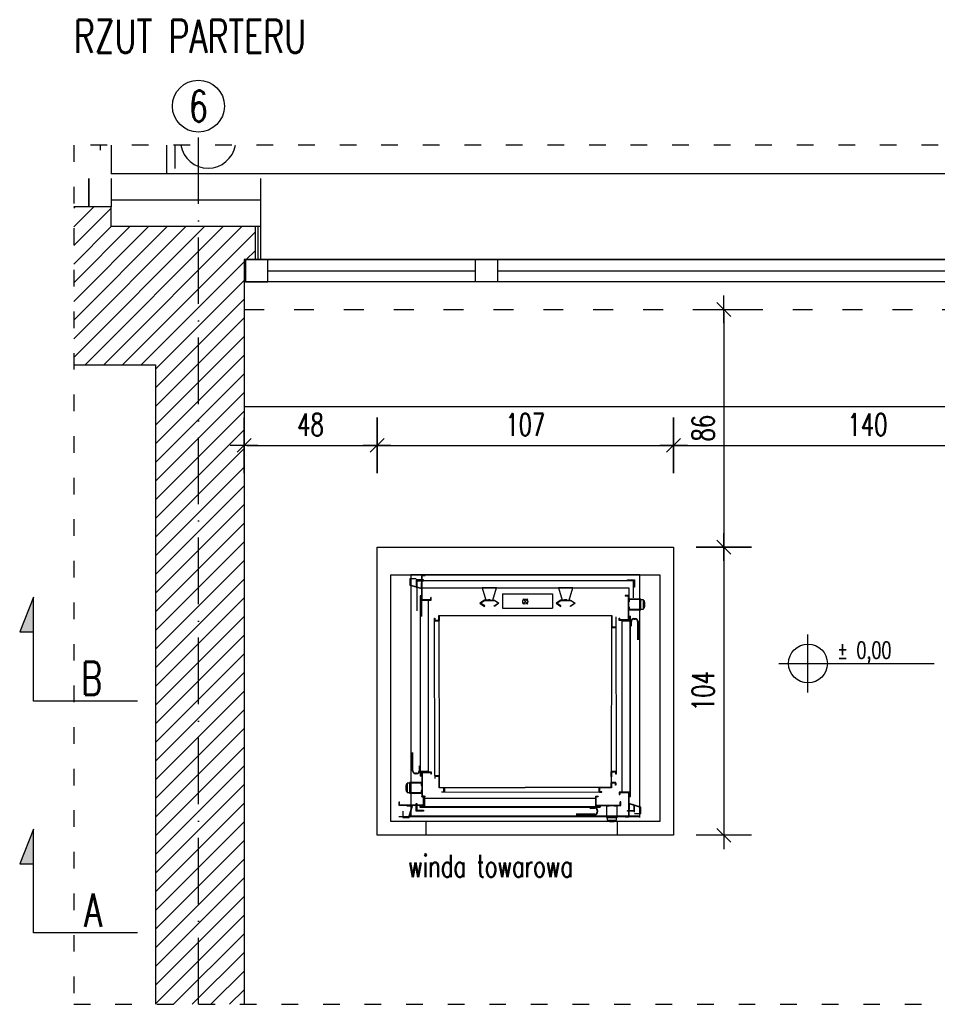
# Model space of a CAD drawing. Header units: millimetres. Extents: x 167273 to 188273, y -125105 to -88145.
# Tile 115 of 210: x 184554 to 184885, y -120581 to -120226. Entities that reach past the tile are written whole.
import ezdxf
from ezdxf.enums import TextEntityAlignment as Align

# ---------------------------------------------------------------- set-up
doc = ezdxf.new("R2010")
doc.units = ezdxf.units.MM
doc.header["$PDMODE"] = 35
doc.header["$PDSIZE"] = 5
doc.linetypes.add('ACAD_ISO03W100', pattern=[30, 12, -18])
doc.linetypes.add('ACAD_ISO10W100', pattern=[18, 12, -3, 0, -3])
for name, color, linetype in [('a-op_text', 9, 'Continuous'), ('a-osie', 1, 'ACAD_ISO10W100'), ('a-poziomy', 9, 'Continuous'), ('a-wymiary', 9, 'Continuous'), ('b-izolacja', 8, 'BATTING'), ('b-okna', 6, 'Continuous'), ('b-przerywana1', 9, 'ACAD_ISO03W100'), ('b-przerywana2', 2, 'ACAD_ISO03W100'), ('b-widokowa', 7, 'Continuous'), ('b-ściany', 2, 'Continuous'), ('c-wyposażenie', 5, 'Continuous'), ('h-hatch', 8, 'Continuous'), ('opis text', 9, 'Continuous')]:
    doc.layers.add(name, color=color, linetype=linetype)
doc.styles.add('PPAB_100', font='romans.shx', dxfattribs={"width": 0.7, "height": 12})
doc.styles.add('PPAB_50', font='romans.shx', dxfattribs={"width": 0.7, "height": 8})
doc.linetypes.add('BATTING', pattern='A,0.0001,-0.1,[134,ltypeshp.shx,S=0.1,R=0,X=-0.1,Y=0],-0.2,[134,ltypeshp.shx,S=0.1,R=180,X=0.1,Y=0],-0.1', length=0.4001)
doc.dimstyles.new('newPPAB_50', dxfattribs={"dimscale": 0, "dimtxt": 8, "dimasz": 1, "dimexe": 10, "dimexo": 10, "dimgap": 3.5, "dimtad": 1, "dimdec": 0, "dimzin": 0, "dimdsep": 46, "dimtxsty": 'PPAB_50', "dimblk": 'tick_50', "dimcen": 0.09, "dimdle": 5, "dimse1": 1, "dimse2": 1, "dimclrd": 9, "dimclre": 9, "dimclrt": 161, "dimadec": 0, "dimazin": 0, "dimtfac": 1, "dimtdec": 0, "dimtix": 1, "dimtofl": 0, "dimtmove": 2, "dimatfit": 3, "dimldrblk": 'tick_50', "dimfxl": 0, "dimtolj": 1, "dimtzin": 0, "dimarcsym": 0})

# ---------------------------------------------------------------- blocks, each defined once
blk = doc.blocks.new('okno_')
at = {"layer": 'b-okna'}
for p, q in [((-166, -4), (-91, -4)), ((-83, -4), (83, -4)), ((91, -4), (166, -4))]:
    blk.add_line(p, q, dxfattribs=at)
for points in [[(-174, -8), (174, -8), (174, 0), (-174, 0)], [(-174, 0), (-166, 0), (-166, -8), (-174, -8)], [(-83, 0), (-91, 0), (-91, -8), (-83, -8)], [(83, 0), (91, 0), (91, -8), (83, -8)], [(166, 0), (174, 0), (174, -8), (166, -8)]]:
    blk.add_lwpolyline(points, close=True, dxfattribs=at)
blk = doc.blocks.new('kotapozioma')
for p, q in [((49330.12, 104.43), (49330.12, 134.43)), ((49315.12, 119.43), (49395.12, 119.43))]:
    blk.add_line(p, q)
blk.add_circle((49330.12, 119.43), 10)
at = {"layer": 'opis text', "style": 'PPAB_50'}
for tag, p in [('ZNAK', (49345.12, 119.43)), ('WARTOSC', (49355.12, 119.43))]:
    blk.add_attdef(tag, text='', height=9, dxfattribs=at).set_placement(p, align=Align.BOTTOM_LEFT)
blk = doc.blocks.new('tick_50')
at = {"color": 9, "ltscale": 20}
for p, q in [((0, 10), (0, -10)), ((-5, 0), (5, 0))]:
    blk.add_line(p, q, dxfattribs=at)
at = {"color": 0}
blk.add_line((2.5, 2.5), (-2.5, -2.5), dxfattribs=at)
blk = doc.blocks.new('*D1758')
at = {"layer": 'a-wymiary', "color": 9, "lineweight": -2}
blk.add_line((184808.1, -120331.47), (184808.1, -120415.21), dxfattribs=at)
at = {"layer": 'Defpoints', "color": 0}
for p in [(184634.94, -120330.47, 50.43), (184789.93, -120416.21, 50.43), (184808.1, -120416.21)]:
    blk.add_point(p, dxfattribs=at)
at = {"layer": 'a-wymiary', "color": 9, "lineweight": -2}
for p, rotation in [((184808.1, -120330.47), 90), ((184808.1, -120416.21), 270)]:
    blk.add_blockref('tick_50', p, dxfattribs=dict(at, rotation=rotation))
at = {"layer": 'a-wymiary', "color": 161, "insert": (184800.6, -120373.34), "char_height": 8, "attachment_point": 5, "rotation": 90, "style": 'PPAB_50'}
blk.add_mtext('\\A1;86', dxfattribs=at)
blk = doc.blocks.new('*D1759')
at = {"layer": 'a-wymiary', "color": 9, "lineweight": -2}
blk.add_line((184808.1, -120417.21), (184808.1, -120519.21), dxfattribs=at)
at = {"layer": 'Defpoints', "color": 0}
for p in [(184789.93, -120416.21, 50.43), (184789.93, -120520.21, 50.43), (184808.1, -120520.21)]:
    blk.add_point(p, dxfattribs=at)
at = {"layer": 'a-wymiary', "color": 9, "lineweight": -2}
for p, rotation in [((184808.1, -120416.21), 90), ((184808.1, -120520.21), 270)]:
    blk.add_blockref('tick_50', p, dxfattribs=dict(at, rotation=rotation))
at = {"layer": 'a-wymiary', "color": 161, "insert": (184800.6, -120468.21), "char_height": 8, "attachment_point": 5, "rotation": 90, "style": 'PPAB_50'}
blk.add_mtext('\\A1;104', dxfattribs=at)

msp = doc.modelspace()

# ---------------------------------------------------------------- hatches: boundary and pattern name
at = {"layer": 'a-poziomy', "ltscale": 0.5}
for points in [[(184553.92, -120446.82), (184558.92, -120434.32), (184558.92, -120446.82)], [(184553.92, -120530.45), (184558.92, -120517.95), (184558.92, -120530.45)]]:
    msp.add_hatch(color=256, dxfattribs=at).paths.add_polyline_path(points)
at = {"layer": 'h-hatch'}
h = msp.add_hatch(dxfattribs=at)
h.set_pattern_fill('ANSI31', color=256, scale=1.5, style=0)
h.set_pattern_definition([(45, (-30157.706, 36063.7983), (-3.367596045, 3.367596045), [])])
h.paths.add_polyline_path([(184634.94, -120312.47), (184638.94, -120312.47), (184638.94, -120300.47), (184586.94, -120300.47), (184586.94, -120293.47), (184578.94, -120293.47), (184573.44, -120293.47), (184573.44, -120350.47), (184602.94, -120350.47), (184602.94, -120581.19), (184634.94, -120581.19)])

# ---------------------------------------------------------------- linework, layer by layer
at = {"layer": 'a-osie', "ltscale": 2}
msp.add_line((184618.44, -120581.19), (184618.44, -120266.47), dxfattribs=at)
at = {"layer": 'a-osie', "linetype": 'Continuous'}
msp.add_circle((184618.44, -120257.09), 9.37, dxfattribs=at)
at = {"layer": 'a-poziomy', "ltscale": 0.5}
for points in [[(184596.42, -120471.82), (184558.92, -120471.82), (184558.92, -120434.32), (184553.92, -120446.82), (184558.92, -120446.82)], [(184596.42, -120555.45), (184558.92, -120555.45), (184558.92, -120517.95), (184553.92, -120530.45), (184558.92, -120530.45)]]:
    msp.add_lwpolyline(points, dxfattribs=at)
at = {"layer": 'b-izolacja', "ltscale": 22}
msp.add_line((184640.94, -120290.97), (184586.94, -120290.97), dxfattribs=at)
at = {"layer": 'b-izolacja', "ltscale": 2}
msp.add_line((184639.94, -120300.47), (184639.94, -120312.47), dxfattribs=at)
at = {"layer": 'b-okna'}
for p, q in [((184582.94, -120271.19), (184582.94, -120272.97)), ((184586.94, -120271.19), (184586.94, -120281.47)), ((184578.94, -120283.21), (184578.94, -120293.47)), ((184977.94, -120312.47), (184640.94, -120312.47)), ((184983.94, -120320.47), (184634.94, -120320.47))]:
    msp.add_line(p, q, dxfattribs=at)
msp.add_lwpolyline([(184586.94, -120283.21), (184586.94, -120293.47), (184578.94, -120293.47), (184578.94, -120283.21)], dxfattribs=at)
at = {"layer": 'b-przerywana1', "ltscale": 0.6}
msp.add_line((184634.94, -120330.47), (184983.94, -120330.47), dxfattribs=at)
at = {"layer": 'b-przerywana1', "ltscale": 0.5}
msp.add_lwpolyline([(184573.44, -120581.19), (185425.44, -120581.19), (185425.44, -120271.19), (184573.44, -120271.19)], close=True, dxfattribs=at)
at = {"layer": 'b-przerywana2', "ltscale": 0.7}
msp.add_line((184609.94, -120271.19), (184609.94, -120281.47), dxfattribs=at)
at = {"layer": 'b-widokowa'}
for p, q in [((184606.94, -120271.19), (184606.94, -120281.47)), ((185425.44, -120281.47), (184640.94, -120281.47)), ((184586.94, -120300.47), (184586.94, -120293.47)), ((184586.94, -120300.47), (184640.94, -120300.47)), ((184638.94, -120300.47), (184638.94, -120312.47)), ((184634.94, -120365.47), (185365.94, -120365.47))]:
    msp.add_line(p, q, dxfattribs=at)
at = {"layer": 'b-widokowa', "ltscale": 0.5}
for p, q in [((184700.67, -120520.21), (184700.67, -120515.21)), ((184769.56, -120515.21), (184769.56, -120520.21))]:
    msp.add_line(p, q, dxfattribs=at)
for points in [[(184682.93, -120416.21), (184789.93, -120416.21), (184789.93, -120520.21), (184682.93, -120520.21)], [(184687.93, -120426.21), (184784.93, -120426.21), (184784.93, -120515.21), (184687.93, -120515.21)]]:
    msp.add_lwpolyline(points, close=True, dxfattribs=at)
msp.add_arc((184621.94, -120269.47), 10, 189.9228, 350.0772, dxfattribs=at)
at = {"layer": 'b-ściany'}
for p, q in [((184578.94, -120293.47), (184578.94, -120283.21)), ((184640.94, -120281.47), (184586.94, -120281.47)), ((184586.94, -120283.21), (184586.94, -120293.47)), ((184640.94, -120312.47), (184640.94, -120283.21)), ((184586.94, -120293.47), (184573.44, -120293.47)), ((184634.94, -120312.47), (184634.94, -120581.19)), ((184640.94, -120312.47), (184634.94, -120312.47)), ((184573.44, -120350.47), (184602.94, -120350.47)), ((184602.94, -120350.47), (184602.94, -120581.19))]:
    msp.add_line(p, q, dxfattribs=at)
at = {"layer": 'c-wyposażenie'}
for p, q in [((184696.98, -120427.61), (184694.72, -120427.61)), ((184694.72, -120427.61), (184694.72, -120429.92)), ((184696.98, -120427.7), (184694.8, -120427.7)), ((184694.8, -120427.7), (184694.8, -120429.86)), ((184777.76, -120426.21), (184695.09, -120426.21)), ((184695.09, -120426.21), (184695.09, -120436.06)), ((184696.98, -120427.61), (184696.98, -120427.7)), ((184697.03, -120428.07), (184697.03, -120430.64)), ((184699.63, -120428.07), (184697.03, -120428.07)), ((184697.28, -120430.64), (184697.28, -120428.33)), ((184697.28, -120428.33), (184699.63, -120428.33)), ((184775.51, -120428.37), (184697.33, -120428.37)), ((184697.33, -120428.37), (184697.33, -120439.23)), ((184698.95, -120429.06), (184698.86, -120429.06)), ((184698.86, -120429.06), (184698.86, -120431.09)), ((184698.95, -120431.2), (184698.95, -120429.06)), ((184699.04, -120435.31), (184699.04, -120426.33)), ((184699.04, -120426.33), (184700.32, -120426.33)), ((184699.21, -120426.5), (184700.32, -120426.5)), ((184699.21, -120435.14), (184699.21, -120426.5)), ((184699.63, -120428.33), (184699.63, -120428.07)), ((184700.32, -120426.33), (184700.32, -120426.5)), ((184773.25, -120428.07), (184775.81, -120428.07)), ((184773.25, -120428.33), (184773.25, -120428.07)), ((184775.56, -120428.33), (184773.25, -120428.33)), ((184775.51, -120434.54), (184775.51, -120428.37)), ((184775.56, -120430.64), (184775.56, -120428.33)), ((184775.81, -120428.07), (184775.81, -120430.64)), ((184777.73, -120434.97), (184777.73, -120426.79)), ((184777.76, -120513.2), (184777.76, -120426.21)), ((184694.72, -120429.92), (184698.95, -120431.2)), ((184694.8, -120429.86), (184698.86, -120431.09)), ((184697.03, -120430.64), (184697.28, -120430.64)), ((184699.04, -120441.28), (184699.04, -120430.93)), ((184699.04, -120430.93), (184773.8, -120430.93)), ((184720.91, -120430.89), (184722.19, -120435.32)), ((184726.04, -120430.89), (184720.91, -120430.89)), ((184724.76, -120435.32), (184726.04, -120430.89)), ((184728.18, -120433.11), (184746.29, -120433.11)), ((184728.18, -120433.11), (184728.18, -120438.26)), ((184746.29, -120433.11), (184746.29, -120438.26)), ((184753.56, -120430.89), (184748.42, -120430.89)), ((184748.42, -120430.89), (184749.71, -120435.32)), ((184752.27, -120435.32), (184753.56, -120430.89)), ((184773.8, -120430.93), (184773.8, -120435.39)), ((184775.81, -120430.64), (184775.56, -120430.64)), ((184695.09, -120436.06), (184695.09, -120505.01)), ((184698.78, -120433.77), (184698.44, -120433.77)), ((184698.44, -120433.77), (184698.44, -120494.12)), ((184698.61, -120497.35), (184698.61, -120433.94)), ((184698.78, -120435.44), (184698.78, -120433.77)), ((184701.52, -120435.44), (184698.78, -120435.44)), ((184699.04, -120435.31), (184702.46, -120435.31)), ((184699.21, -120435.14), (184702.29, -120435.14)), ((184701.52, -120497.19), (184701.52, -120435.44)), ((184702.46, -120434.45), (184702.29, -120434.45)), ((184702.29, -120435.14), (184702.29, -120434.45)), ((184702.46, -120435.31), (184702.46, -120434.45)), ((184721.68, -120435.37), (184720.05, -120436.48)), ((184720.05, -120436.48), (184721.68, -120437.59)), ((184720.31, -120436.48), (184721.68, -120435.54)), ((184721.76, -120437.46), (184720.31, -120436.48)), ((184723.47, -120435.37), (184721.68, -120435.37)), ((184721.68, -120435.54), (184725.27, -120435.54)), ((184722.19, -120435.32), (184724.76, -120435.32)), ((184722.19, -120435.32), (184724.76, -120435.32)), ((184723.35, -120435.54), (184723.35, -120434.98)), ((184723.47, -120435.37), (184725.27, -120435.37)), ((184723.52, -120434.98), (184723.52, -120435.49)), ((184723.52, -120435.54), (184723.52, -120435.41)), ((184725.18, -120437.46), (184726.64, -120436.48)), ((184725.27, -120435.37), (184726.9, -120436.48)), ((184726.64, -120436.48), (184725.27, -120435.54)), ((184726.9, -120436.48), (184725.27, -120437.59)), ((184735.48, -120434.94), (184737.36, -120436.82)), ((184735.48, -120436.82), (184737.36, -120434.94)), ((184749.19, -120435.37), (184747.57, -120436.48)), ((184747.57, -120436.48), (184749.19, -120437.59)), ((184747.83, -120436.48), (184749.19, -120435.54)), ((184749.28, -120437.46), (184747.83, -120436.48)), ((184750.99, -120435.37), (184749.19, -120435.37)), ((184749.19, -120435.54), (184752.79, -120435.54)), ((184749.71, -120435.32), (184752.27, -120435.32)), ((184750.86, -120435.54), (184750.86, -120434.98)), ((184750.99, -120435.37), (184752.79, -120435.37)), ((184751.12, -120434.98), (184751.12, -120435.49)), ((184751.12, -120435.54), (184751.12, -120435.41)), ((184752.7, -120437.46), (184754.16, -120436.48)), ((184752.79, -120435.37), (184754.41, -120436.48)), ((184754.16, -120436.48), (184752.79, -120435.54)), ((184754.41, -120436.48), (184752.79, -120437.59)), ((184772.5, -120433.69), (184772.5, -120433.86)), ((184773.78, -120433.69), (184772.5, -120433.69)), ((184773.61, -120433.86), (184772.5, -120433.86)), ((184773.61, -120442.5), (184773.61, -120433.86)), ((184773.78, -120442.67), (184773.78, -120433.69)), ((184773.87, -120434.97), (184773.87, -120436)), ((184778.15, -120434.97), (184773.87, -120434.97)), ((184773.87, -120436), (184773.96, -120436)), ((184773.96, -120435.06), (184778.06, -120435.06)), ((184773.96, -120436), (184773.96, -120435.06)), ((184777.73, -120503.93), (184777.73, -120434.97)), ((184778.06, -120435.06), (184778.06, -120438.74)), ((184778.15, -120438.82), (184778.15, -120434.97)), ((184779.09, -120435.23), (184778.15, -120435.23)), ((184779.09, -120438.56), (184779.09, -120435.23)), ((184779.43, -120435.61), (184779.09, -120435.61)), ((184779.43, -120438.18), (184779.43, -120435.61)), ((184779.56, -120436.08), (184779.43, -120436.08)), ((184779.56, -120437.71), (184779.56, -120436.08)), ((184721.68, -120437.59), (184721.76, -120437.46)), ((184725.27, -120437.59), (184725.18, -120437.46)), ((184728.18, -120438.26), (184746.29, -120438.26)), ((184749.19, -120437.59), (184749.28, -120437.46)), ((184752.79, -120437.59), (184752.7, -120437.46)), ((184773.96, -120437.79), (184773.87, -120437.79)), ((184773.87, -120437.79), (184773.87, -120438.82)), ((184773.87, -120438.82), (184778.15, -120438.82)), ((184773.96, -120438.74), (184773.96, -120437.79)), ((184778.06, -120438.74), (184773.96, -120438.74)), ((184778.15, -120438.56), (184779.09, -120438.56)), ((184779.09, -120438.18), (184779.43, -120438.18)), ((184779.43, -120437.71), (184779.56, -120437.71)), ((184703.65, -120441.82), (184703.78, -120441.82)), ((184703.65, -120442.68), (184703.65, -120441.82)), ((184705.38, -120442.68), (184703.65, -120442.68)), ((184703.65, -120442.76), (184705.37, -120442.76)), ((184703.71, -120498.61), (184703.65, -120442.76)), ((184703.78, -120441.82), (184703.78, -120442.55)), ((184703.78, -120442.55), (184705.25, -120442.55)), ((184705.25, -120440.84), (184767.6, -120440.84)), ((184705.25, -120442.55), (184705.25, -120440.84)), ((184705.42, -120498.61), (184705.37, -120442.76)), ((184705.38, -120440.97), (184705.38, -120442.68)), ((184767.48, -120440.97), (184705.38, -120440.97)), ((184767.48, -120440.97), (184767.48, -120445.24)), ((184767.6, -120440.84), (184767.6, -120445.12)), ((184769.12, -120441.38), (184769.17, -120497.22)), ((184770.36, -120441.81), (184770.53, -120441.81)), ((184770.36, -120442.67), (184770.36, -120441.81)), ((184773.78, -120442.67), (184770.36, -120442.67)), ((184770.53, -120442.5), (184770.53, -120441.81)), ((184773.61, -120442.5), (184770.53, -120442.5)), ((184771.3, -120442.8), (184771.3, -120504.55)), ((184771.3, -120442.8), (184774.04, -120442.8)), ((184774.04, -120441.13), (184774.38, -120441.13)), ((184774.04, -120442.8), (184774.04, -120441.13)), ((184774.21, -120442.8), (184774.21, -120441.3)), ((184774.21, -120442.63), (184774.21, -120506.05)), ((184774.38, -120445.95), (184774.38, -120441.13)), ((184774.55, -120444.79), (184774.55, -120443.08)), ((184774.72, -120444.79), (184774.72, -120443.08)), ((184775.61, -120442.01), (184776.04, -120442.01)), ((184775.61, -120442.18), (184776.04, -120442.18)), ((184776.94, -120443.08), (184776.94, -120449.7)), ((184777.11, -120443.08), (184777.11, -120449.7)), ((184767.48, -120445.33), (184767.42, -120501.17)), ((184767.48, -120445.24), (184769.19, -120445.24)), ((184767.56, -120445.33), (184767.48, -120445.33)), ((184769.19, -120445.33), (184767.52, -120445.33)), ((184769.06, -120445.12), (184767.6, -120445.12)), ((184769.06, -120444.39), (184769.06, -120445.12)), ((184769.19, -120444.39), (184769.06, -120444.39)), ((184769.19, -120445.24), (184769.19, -120444.39)), ((184769.19, -120445.12), (184769.19, -120444.39)), ((184774.38, -120506.22), (184774.38, -120445.86)), ((184695.71, -120496.91), (184695.71, -120490.28)), ((184695.88, -120496.91), (184695.88, -120490.28)), ((184698.1, -120495.2), (184698.1, -120496.91)), ((184698.27, -120495.2), (184698.27, -120496.91)), ((184698.44, -120494.04), (184698.44, -120498.85)), ((184698.61, -120497.19), (184698.61, -120498.68)), ((184698.78, -120497.19), (184698.78, -120498.85)), ((184701.52, -120497.19), (184698.78, -120497.19)), ((184697.21, -120497.8), (184696.78, -120497.8)), ((184697.21, -120497.98), (184696.78, -120497.98)), ((184698.78, -120498.85), (184698.44, -120498.85)), ((184699.04, -120497.31), (184699.04, -120506.29)), ((184699.04, -120497.31), (184702.46, -120497.31)), ((184699.21, -120497.49), (184702.29, -120497.49)), ((184699.21, -120497.49), (184699.21, -120506.12)), ((184702.29, -120497.49), (184702.29, -120498.17)), ((184702.46, -120498.17), (184702.29, -120498.17)), ((184702.46, -120497.31), (184702.46, -120498.17)), ((184703.71, -120498.61), (184705.42, -120498.61)), ((184705.42, -120498.69), (184703.71, -120498.69)), ((184703.71, -120498.69), (184703.71, -120499.55)), ((184703.71, -120498.82), (184703.71, -120499.55)), ((184703.71, -120499.55), (184703.83, -120499.55)), ((184703.83, -120499.55), (184703.83, -120498.82)), ((184703.83, -120498.82), (184705.3, -120498.82)), ((184705.3, -120503.1), (184705.3, -120498.82)), ((184705.42, -120502.97), (184705.42, -120498.69)), ((184767.44, -120499.02), (184767.44, -120497.3)), ((184767.44, -120497.3), (184769.17, -120497.3)), ((184769.17, -120497.22), (184767.45, -120497.22)), ((184769.04, -120497.43), (184767.57, -120497.43)), ((184767.57, -120497.43), (184767.57, -120499.14)), ((184769.04, -120498.16), (184769.04, -120497.43)), ((184769.17, -120498.16), (184769.04, -120498.16)), ((184769.17, -120497.3), (184769.17, -120498.16)), ((184693.26, -120502.27), (184693.26, -120503.9)), ((184693.39, -120502.27), (184693.26, -120502.27)), ((184693.26, -120503.9), (184693.39, -120503.9)), ((184693.39, -120501.8), (184693.39, -120504.37)), ((184693.73, -120501.8), (184693.39, -120501.8)), ((184693.73, -120501.42), (184693.73, -120504.76)), ((184694.67, -120501.42), (184693.73, -120501.42)), ((184694.67, -120501.16), (184694.67, -120505.01)), ((184698.95, -120501.16), (184694.67, -120501.16)), ((184694.76, -120501.25), (184698.86, -120501.25)), ((184694.76, -120504.93), (184694.76, -120501.25)), ((184698.86, -120501.25), (184698.86, -120502.19)), ((184698.86, -120502.19), (184698.95, -120502.19)), ((184698.86, -120503.99), (184698.86, -120504.93)), ((184698.95, -120503.99), (184698.86, -120503.99)), ((184698.95, -120502.19), (184698.95, -120501.16)), ((184698.95, -120505.01), (184698.95, -120503.99)), ((184707, -120503.1), (184705.3, -120503.1)), ((184705.42, -120502.97), (184707.13, -120502.97)), ((184707, -120504.55), (184707, -120503.1)), ((184707.13, -120502.97), (184707.13, -120504.68)), ((184707.21, -120502.97), (184707.21, -120504.68)), ((184707.21, -120502.97), (184736.42, -120502.97)), ((184763.06, -120502.97), (184736.42, -120502.97)), ((184763.06, -120504.64), (184763.06, -120502.97)), ((184767.42, -120502.97), (184763.15, -120502.97)), ((184763.15, -120502.97), (184763.15, -120504.68)), ((184767.55, -120503.1), (184763.28, -120503.1)), ((184763.28, -120504.55), (184763.28, -120503.1)), ((184769.13, -120501.17), (184767.42, -120501.17)), ((184767.42, -120502.97), (184767.42, -120501.26)), ((184767.42, -120501.26), (184769.13, -120501.26)), ((184769.01, -120501.39), (184767.55, -120501.39)), ((184767.55, -120501.39), (184767.55, -120503.1)), ((184769.01, -120502.11), (184769.01, -120501.39)), ((184769.13, -120502.11), (184769.01, -120502.11)), ((184769.13, -120501.26), (184769.13, -120502.11)), ((184777.73, -120513.77), (184777.73, -120503.93)), ((184693.39, -120504.37), (184693.73, -120504.37)), ((184693.73, -120504.76), (184694.67, -120504.76)), ((184694.67, -120505.01), (184698.95, -120505.01)), ((184698.86, -120504.93), (184694.76, -120504.93)), ((184695.09, -120505.01), (184695.09, -120513.2)), ((184699.86, -120506.03), (184699.01, -120506.03)), ((184699.01, -120506.03), (184699.01, -120506.2)), ((184699.69, -120506.2), (184699.01, -120506.2)), ((184699.04, -120506.29), (184700.32, -120506.29)), ((184699.21, -120506.12), (184700.32, -120506.12)), ((184699.69, -120509.28), (184699.69, -120506.2)), ((184699.86, -120509.45), (184699.86, -120506.03)), ((184699.99, -120506.97), (184699.99, -120509.71)), ((184761.74, -120506.97), (184699.99, -120506.97)), ((184700.32, -120506.29), (184700.32, -120506.12)), ((184706.27, -120504.68), (184706.27, -120504.55)), ((184706.27, -120504.55), (184707, -120504.55)), ((184707.13, -120504.68), (184706.27, -120504.68)), ((184763.16, -120504.78), (184707.21, -120504.68)), ((184761.74, -120506.97), (184761.74, -120509.71)), ((184761.87, -120506.03), (184762.72, -120506.03)), ((184761.87, -120509.45), (184761.87, -120506.03)), ((184762.04, -120506.2), (184762.72, -120506.2)), ((184762.04, -120509.28), (184762.04, -120506.2)), ((184762.72, -120506.03), (184762.72, -120506.2)), ((184763.06, -120504.68), (184763.06, -120504.64)), ((184763.15, -120504.68), (184764, -120504.68)), ((184764, -120504.55), (184763.28, -120504.55)), ((184763.28, -120504.68), (184764, -120504.68)), ((184764, -120504.68), (184764, -120504.55)), ((184773.78, -120504.68), (184770.36, -120504.68)), ((184770.36, -120504.68), (184770.36, -120505.53)), ((184770.36, -120505.53), (184770.53, -120505.53)), ((184773.61, -120504.85), (184770.53, -120504.85)), ((184770.53, -120504.85), (184770.53, -120505.53)), ((184771.3, -120504.55), (184774.04, -120504.55)), ((184773.61, -120504.85), (184773.61, -120513.49)), ((184773.78, -120504.68), (184773.78, -120513.66)), ((184774.04, -120504.55), (184774.04, -120506.22)), ((184774.04, -120506.22), (184774.38, -120506.22)), ((184690.88, -120509.45), (184690.88, -120508.17)), ((184690.88, -120508.17), (184691.05, -120508.17)), ((184699.86, -120509.45), (184690.88, -120509.45)), ((184691.05, -120509.28), (184691.05, -120508.17)), ((184699.69, -120509.28), (184691.05, -120509.28)), ((184695.76, -120509.54), (184693.62, -120509.54)), ((184693.62, -120509.54), (184693.62, -120509.62)), ((184693.62, -120509.62), (184695.64, -120509.62)), ((184694.41, -120513.68), (184695.64, -120509.62)), ((184694.47, -120513.77), (184695.76, -120509.54)), ((184697.03, -120508.78), (184697.28, -120508.78)), ((184697.03, -120511.44), (184697.03, -120508.78)), ((184697.28, -120508.78), (184697.28, -120511.08)), ((184697.28, -120511.08), (184699.63, -120511.08)), ((184699.99, -120509.71), (184698.32, -120509.71)), ((184698.32, -120509.71), (184698.32, -120510.05)), ((184698.32, -120510.05), (184758.67, -120510.05)), ((184761.91, -120509.88), (184698.49, -120509.88)), ((184699.63, -120511.08), (184699.63, -120511.44)), ((184758.59, -120510.05), (184763.41, -120510.05)), ((184759.75, -120510.21), (184761.46, -120510.21)), ((184759.75, -120510.38), (184761.46, -120510.38)), ((184761.74, -120509.71), (184763.41, -120509.71)), ((184761.74, -120509.88), (184763.24, -120509.88)), ((184761.87, -120509.45), (184770.85, -120509.45)), ((184762.04, -120509.28), (184770.68, -120509.28)), ((184762.36, -120511.28), (184762.36, -120511.71)), ((184762.53, -120511.28), (184762.53, -120511.71)), ((184763.41, -120509.71), (184763.41, -120510.05)), ((184765.72, -120509.54), (184765.72, -120513.81)), ((184766.74, -120509.54), (184765.72, -120509.54)), ((184765.8, -120509.62), (184766.74, -120509.62)), ((184765.8, -120513.73), (184765.8, -120509.62)), ((184766.74, -120509.62), (184766.74, -120509.54)), ((184768.54, -120509.54), (184768.54, -120509.62)), ((184769.57, -120509.54), (184768.54, -120509.54)), ((184768.54, -120509.62), (184769.48, -120509.62)), ((184769.48, -120509.62), (184769.48, -120513.73)), ((184769.57, -120513.81), (184769.57, -120509.54)), ((184770.68, -120509.28), (184770.68, -120508.17)), ((184770.85, -120508.17), (184770.68, -120508.17)), ((184770.85, -120509.45), (184770.85, -120508.17)), ((184773.33, -120511.46), (184773.33, -120511.2)), ((184773.33, -120511.2), (184775.64, -120511.2)), ((184773.87, -120508.78), (184773.87, -120510.92)), ((184778.1, -120510.06), (184773.87, -120508.78)), ((184773.87, -120510.92), (184773.96, -120510.92)), ((184773.96, -120510.92), (184773.96, -120508.9)), ((184778.02, -120510.13), (184773.96, -120508.9)), ((184775.79, -120509.35), (184775.54, -120509.35)), ((184775.54, -120509.35), (184775.54, -120511.66)), ((184775.79, -120511.91), (184775.79, -120509.35)), ((184778.02, -120512.29), (184778.02, -120510.13)), ((184778.1, -120512.37), (184778.1, -120510.06)), ((184690.77, -120513.39), (184700.61, -120513.39)), ((184692.16, -120511.5), (184692.16, -120513.77)), ((184692.16, -120511.5), (184692.25, -120511.5)), ((184692.16, -120513.77), (184694.47, -120513.77)), ((184692.25, -120511.5), (184692.25, -120513.68)), ((184692.25, -120513.68), (184694.41, -120513.68)), ((184695.09, -120513.2), (184777.76, -120513.2)), ((184699.63, -120511.44), (184697.03, -120511.44)), ((184700.61, -120513.39), (184769.56, -120513.39)), ((184761.46, -120512.6), (184754.83, -120512.6)), ((184761.46, -120512.78), (184754.83, -120512.78)), ((184765.72, -120513.81), (184769.57, -120513.81)), ((184769.48, -120513.73), (184765.8, -120513.73)), ((184765.97, -120513.81), (184765.97, -120514.75)), ((184765.97, -120514.75), (184769.31, -120514.75)), ((184766.36, -120514.75), (184766.36, -120515.1)), ((184768.92, -120515.1), (184768.92, -120514.75)), ((184769.31, -120514.75), (184769.31, -120513.81)), ((184769.56, -120513.39), (184777.75, -120513.39)), ((184772.5, -120513.66), (184772.5, -120513.49)), ((184773.61, -120513.49), (184772.5, -120513.49)), ((184773.78, -120513.66), (184772.5, -120513.66)), ((184776, -120511.46), (184773.33, -120511.46)), ((184775.84, -120512.37), (184775.84, -120512.29)), ((184775.84, -120512.29), (184778.02, -120512.29)), ((184775.84, -120512.37), (184778.1, -120512.37)), ((184766.36, -120515.1), (184768.92, -120515.1)), ((184766.83, -120515.1), (184766.83, -120515.22)), ((184766.83, -120515.22), (184768.45, -120515.22)), ((184768.45, -120515.22), (184768.45, -120515.1))]:
    msp.add_line(p, q, dxfattribs=at)
msp.add_circle((184736.42, -120435.88), 0.904, dxfattribs=at)
for centre, radius, start, end in [((184775.47, -120428.41), 0.0431, 0, 90), ((184775.61, -120443.08), 1.07, 90, 180), ((184775.61, -120443.08), 0.897, 90, 180), ((184776.04, -120443.08), 1.07, 0, 90), ((184776.04, -120443.08), 0.897, 0, 90), ((184696.78, -120496.91), 1.07, 180, 270), ((184696.78, -120496.91), 0.897, 180, 270), ((184697.21, -120496.91), 1.07, 270, 0), ((184697.21, -120496.91), 0.897, 270, 0), ((184761.46, -120511.28), 1.07, 0, 90), ((184761.46, -120511.28), 0.897, 0, 90), ((184761.46, -120511.71), 1.07, 270, 0), ((184761.46, -120511.71), 0.897, 270, 0)]:
    msp.add_arc(centre, radius, start, end, dxfattribs=at)

# ---------------------------------------------------------------- block references
at = {"layer": 'b-okna', "xscale": -1, "rotation": 180}
msp.add_blockref('okno_', (184809.44, -120320.47), dxfattribs=at)
at = {"layer": 'opis text'}
ref = msp.add_blockref('kotapozioma', (150307.36, -120541.81), dxfattribs=dict(at, xscale=0.7, yscale=0.7, zscale=0.7))
ref.add_attrib('WARTOSC', '0,00', dxfattribs={"height": 6, "style": 'PPAB_100', "width": 0.7}).set_placement((184855.94, -120458.21), align=Align.BOTTOM_LEFT)
ref.add_attrib('ZNAK', '%%p', dxfattribs={"height": 6, "style": 'PPAB_100', "width": 0.7}).set_placement((184848.94, -120458.21), align=Align.BOTTOM_LEFT)

# ---------------------------------------------------------------- texts
at = {"layer": 'a-op_text', "char_height": 12, "width": 36.3059, "attachment_point": 9, "style": 'PPAB_100'}
for s, insert in [('{\\Fromans.shx|c238;B}', (184583.67, -120469.57)), ('{\\Fromans.shx|c238;A}', (184583.67, -120553.2))]:
    msp.add_mtext(s, dxfattribs=dict(at, insert=insert))
at = {"layer": 'a-op_text', "ltscale": 0.5, "insert": (184694.19, -120527.3), "char_height": 8, "width": 474.5811, "attachment_point": 1, "style": 'PPAB_100'}
msp.add_mtext('{\\Fromans.shx|c238;winda towarowa}', dxfattribs=at)
at = {"layer": 'a-osie', "linetype": 'ACAD_ISO10W100', "insert": (184618.44, -120257.09), "char_height": 11.25, "width": 1101.4459, "attachment_point": 5, "style": 'PPAB_100'}
msp.add_mtext('6', dxfattribs=at)
at = {"layer": 'a-wymiary', "insert": (184573.44, -120225.91), "char_height": 12, "width": 174.3763, "attachment_point": 1, "line_spacing_factor": 0.8, "style": 'PPAB_100'}
msp.add_mtext('{\\Fromans.shx|c238;RZUT PARTERU}', dxfattribs=at)

# ---------------------------------------------------------------- dimensions: what is measured, and where the dimension line sits
at = {"layer": 'a-wymiary'}
for base, p1, p2, picture, middle in [((184808.1, -120416.21, -50.43), (184634.94, -120330.47), (184789.93, -120416.21), '*D1758', (184800.6, -120373.34, -50.43)), ((184808.1, -120520.21, -50.43), (184789.93, -120416.21), (184789.93, -120520.21), '*D1759', (184800.6, -120468.21, -50.43))]:
    dim = msp.add_linear_dim(base=base, p1=p1, p2=p2, angle=90, dimstyle='newPPAB_50', override={"dimscale": 1}, dxfattribs=at)
    dim.commit()
    dim.dimension.update_dxf_attribs({"geometry": picture, "text_midpoint": middle})
for base, p1, p2 in [((184682.93, -120379.51, -50.43), (184634.94, -120365.47), (184682.93, -120416.21)), ((184789.93, -120379.51, -50.43), (184682.93, -120416.21), (184789.93, -120416.21)), ((184929.94, -120379.51, -50.43), (184789.93, -120416.21), (184929.94, -120389.21))]:
    msp.add_linear_dim(base=base, p1=p1, p2=p2, dimstyle='newPPAB_50', override={"dimscale": 1}, dxfattribs=at).render()

doc.saveas('drawing.dxf')
